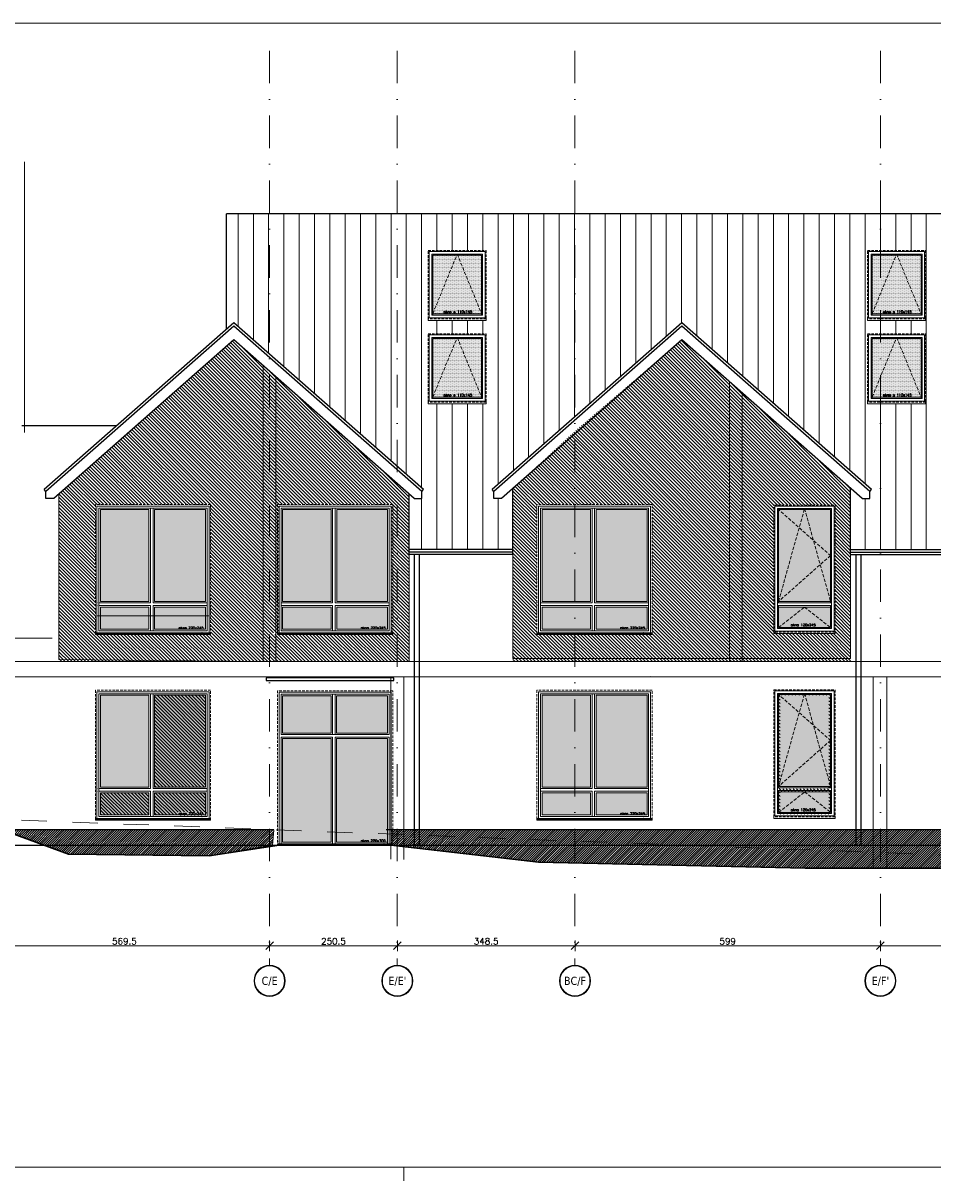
# Model space of a CAD drawing. Header units: millimetres. Extents: x 23192 to 177760, y -399809 to -79279.
# Tile 67 of 256: x 74548 to 76333, y -210124 to -207855. Entities that reach past the tile are written whole.
import ezdxf
from ezdxf.enums import TextEntityAlignment as Align

# ---------------------------------------------------------------- set-up
doc = ezdxf.new("R2010")
doc.units = ezdxf.units.MM
for name, pattern in [('2_3', [1, 0.5, -0.5]), ('CACHE', [9.525, 6.35, -3.175]), ('CARKOVANA', [7.5, 5, -2.5]), ('DASHDOT', [25.4, 12.7, -6.35, 0, -6.35])]:
    doc.linetypes.add(name, pattern=pattern)
doc.layers.get('0').update_dxf_attribs({"lineweight": 0})
for name, color, linetype, lineweight in [('! opisy okien elewacja', 7, 'Continuous', 0), ('!! 0_ Istn-okna', 6, 'Continuous', 13), ('!! 0_ Istn-sciany', 3, 'Continuous', 30), ('!! 0_ WIDOK ELEWACJA', 4, 'Continuous', 0), ('!! 1  WYDZIELENIE PPOŻ', 252, 'Continuous', 0), ('!! 1_Hatch dach', 252, 'Continuous', 5), ('!! 1_projektowana elewacja', 3, 'Continuous', 25), ('!! wymiary osi', 250, 'Continuous', 9), ('0-osie-liniA', 14, 'DASHDOT', 5), ('0-osie-tx', 66, 'Continuous', 9)]:
    doc.layers.add(name, color=color, linetype=linetype, lineweight=lineweight)
doc.layers.add('!! 0_ramki', color=66, linetype='Continuous', lineweight=9, plot=False)
doc.layers.add('ND', color=240, linetype='Continuous', lineweight=0, plot=False)
doc.layers.add('!! 1_ELEWACJA KOLOR', color=7, linetype='Continuous', lineweight=13, true_color=0x6888bb)
doc.layers.add('!! 2_ELEWACJA COKÓŁ', color=9, linetype='Continuous', lineweight=13, true_color=0x808080)
doc.styles.add('TAHOMA', font='tahoma.ttf')
doc.styles.add('TXT', font='simplex.shx')
doc.dimstyles.new('DIM50', dxfattribs={"dimscale": 5, "dimtxt": 2.5, "dimasz": 1.5, "dimexe": 0, "dimexo": 0, "dimgap": 0.5, "dimtad": 1, "dimdec": 4, "dimrnd": 0.5, "dimdsep": 46, "dimtxsty": 'TXT', "dimblk1": 'TICK1', "dimblk2": 'TICK1', "dimsah": 1, "dimcen": 0, "dimse1": 1, "dimse2": 1, "dimclrd": 1, "dimclre": 7, "dimclrt": 9, "dimadec": 0, "dimazin": 0, "dimtfac": 1, "dimtdec": 4, "dimtmove": 2, "dimatfit": 3, "dimldrblk": 'TICK1', "dimfxl": 1, "dimtolj": 1, "dimarcsym": 0})
pattern_1 = [(315, (0, -6910.918), (3.36759605, 3.36759605), [])]

# ---------------------------------------------------------------- blocks, each defined once
blk = doc.blocks.new('N OKNO 220X245')
at = {"layer": '!! 1_Hatch dach', "true_color": 0x575757}
h = blk.add_hatch(dxfattribs=at)
h.set_pattern_fill('DOTS', color=251, angle=360)
h.set_pattern_definition([(180, (74902.1715, -193611.4926), (-0.79375, -1.5875), [0, -1.5875])])
h.paths.add_polyline_path([(74700.2, -203917.2), (74795.2, -203917.2), (74795.2, -203873.7), (74700.2, -203873.7)])
h.paths.add_polyline_path([(74806.2, -203917.2), (74906.2, -203917.2), (74906.2, -203873.7), (74806.2, -203873.7)])
h.paths.add_polyline_path([(74806.2, -203862.7), (74906.2, -203862.7), (74906.2, -203682.7), (74806.2, -203682.7)])
h.paths.add_polyline_path([(74700.2, -203862.7), (74795.2, -203862.7), (74795.2, -203682.7), (74700.2, -203682.7)])
h = blk.add_hatch(dxfattribs=at)
h.set_pattern_fill('ANSI31', color=251, scale=0.05, angle=360)
h.set_pattern_definition([(45, (26142.61758, 33649.01818), (-0.11225320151, 0.11225320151), [])])
h.paths.add_polyline_path([(74690.2, -203924.2), (74916.2, -203924.2), (74916.2, -203927.2), (74690.2, -203927.2)])
at = {"layer": '! opisy okien elewacja'}
for p in [(74693.2, -203865.2), (74693.2, -203871.2), (74693.2, -203924.2), (74899.2, -203924.2)]:
    blk.add_point(p, dxfattribs=at)
at = {"layer": '!! 0_ Istn-okna', "linetype": 'CARKOVANA', "lineweight": 5}
blk.add_lwpolyline([(74690.2, -203927.2), (74916.2, -203927.2), (74916.2, -203672.7), (74690.2, -203672.7)], close=True, dxfattribs=at)
at = {"layer": '!! 0_ Istn-okna'}
for points in [[(74693.2, -203924.2), (74913.2, -203924.2), (74913.2, -203675.7), (74693.2, -203675.7)], [(74697.2, -203920.2), (74909.2, -203920.2), (74909.2, -203679.7), (74697.2, -203679.7)], [(74795.2, -203682.7), (74700.2, -203682.7), (74700.2, -203862.7), (74795.2, -203862.7)], [(74806.2, -203682.7), (74906.2, -203682.7), (74906.2, -203862.7), (74806.2, -203862.7)], [(74795.2, -203873.7), (74700.2, -203873.7), (74700.2, -203917.2), (74795.2, -203917.2)], [(74806.2, -203873.7), (74906.2, -203873.7), (74906.2, -203917.2), (74806.2, -203917.2)], [(74690.2, -203924.2), (74916.2, -203924.2), (74916.2, -203927.2), (74690.2, -203927.2)]]:
    blk.add_lwpolyline(points, close=True, dxfattribs=at)
for points in [[(74798.2, -203679.7), (74798.2, -203865.7)], [(74803.2, -203679.7), (74803.2, -203865.7)], [(74697.2, -203865.7), (74798.2, -203865.7)], [(74803.2, -203865.7), (74909.2, -203865.7)], [(74697.2, -203870.7), (74798.2, -203870.7)], [(74798.2, -203870.7), (74798.2, -203920.2)], [(74803.2, -203870.7), (74909.2, -203870.7)], [(74803.2, -203870.7), (74803.2, -203920.2)]]:
    blk.add_lwpolyline(points, dxfattribs=at)
at = {"insert": (74853.5, -203912.2), "char_height": 5, "attachment_point": 1, "style": 'TXT'}
blk.add_mtext_dynamic_manual_height_columns('okno 220x245', width=87.931, gutter_width=75, heights=[0], dxfattribs=at)
blk = doc.blocks.new('N OKNO 110X245')
at = {"layer": '!! 1_Hatch dach', "true_color": 0x575757}
h = blk.add_hatch(dxfattribs=at)
h.set_pattern_fill('DOTS', color=251)
h.paths.add_polyline_path([(76030.2, -202077.5), (76132.2, -202077.5), (76132.2, -201897.5), (76030.2, -201897.5)])
h.paths.add_polyline_path([(76030.2, -202088.5), (76132.2, -202088.5), (76132.2, -202128.5), (76030.2, -202128.5)])
at = {"layer": '!! 0_ Istn-okna', "linetype": 'CARKOVANA', "lineweight": 5}
blk.add_lwpolyline([(76021.2, -201888.5), (76141.2, -201888.5), (76141.2, -202137.5), (76021.2, -202137.5)], close=True, dxfattribs=at)
at = {"layer": '!! 0_ Istn-okna'}
for points in [[(76023.2, -201890.5), (76139.2, -201890.5), (76139.2, -202135.5), (76023.2, -202135.5)], [(76028.2, -201895.5), (76134.2, -201895.5), (76134.2, -202130.5), (76028.2, -202130.5)], [(76021.2, -202135.5), (76141.2, -202135.5), (76141.2, -202140.5), (76021.2, -202140.5)]]:
    blk.add_lwpolyline(points, close=True, dxfattribs=at)
for points in [[(76030.2, -202080.5), (76030.2, -201897.5), (76132.2, -201897.5), (76132.2, -202080.5)], [(76028.2, -202080.5), (76134.2, -202080.5)], [(76028.2, -202085.5), (76134.2, -202085.5)], [(76030.2, -202077.5), (76132.2, -202077.5)], [(76132.2, -202085.5), (76132.2, -202128.5), (76030.2, -202128.5), (76030.2, -202085.5)], [(76030.2, -202088.5), (76132.2, -202088.5)]]:
    blk.add_lwpolyline(points, dxfattribs=at)
at = {"layer": '!! 1_Hatch dach', "color": 251, "linetype": 'CACHE', "true_color": 0x575757}
for points in [[(76028.2, -201895.5), (76132.2, -201987.5), (76030.2, -202077.5)], [(76030.2, -202077.5), (76081.2, -201895.5), (76132.2, -202077.5)], [(76030.2, -202128.5), (76081.2, -202088.5), (76132.2, -202128.5)]]:
    blk.add_lwpolyline(points, dxfattribs=at)
for points in [[(76030.2, -202077.5), (76132.2, -202077.5), (76132.2, -201897.5), (76030.2, -201897.5)], [(76030.2, -202088.5), (76132.2, -202088.5), (76132.2, -202128.5), (76030.2, -202128.5)]]:
    blk.add_lwpolyline(points, close=True)
at = {"insert": (76054.4, -202121.1), "char_height": 5, "attachment_point": 1, "style": 'TXT'}
blk.add_mtext_dynamic_manual_height_columns('okno 120x245', width=52.63, gutter_width=75, heights=[0], dxfattribs=at)
blk = doc.blocks.new('OKNODRZWI 220X295')
at = {"layer": '!! 1_Hatch dach', "true_color": 0x575757}
h = blk.add_hatch(dxfattribs=at)
h.set_pattern_fill('DOTS', color=251, angle=360)
h.set_pattern_definition([(0, (0, 1691.0442), (0.79375, 1.5875), [0, -1.5875])])
h.paths.add_polyline_path([(75142.4, -202346.5), (75047.4, -202346.5), (75047.4, -202549.5), (75142.4, -202549.5)])
h.paths.add_polyline_path([(75253.4, -202346.5), (75153.4, -202346.5), (75153.4, -202549.5), (75253.4, -202549.5)])
h.paths.add_polyline_path([(75253.4, -202261), (75153.4, -202261), (75153.4, -202335.5), (75253.4, -202335.5)])
h.paths.add_polyline_path([(75142.4, -202261), (75047.4, -202261), (75047.4, -202335.5), (75142.4, -202335.5)])
h.paths.add_polyline_path([(75199.5, -202335.7), (75199.6, -202335.6), (75199.5, -202335.3)])
h = blk.add_hatch(dxfattribs=at)
h.set_pattern_fill('ANSI31', color=251, scale=0.05, angle=360)
h.set_pattern_definition([(45, (26489.86939, 35020.72664), (-0.11225320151, 0.11225320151), [])])
h.paths.add_polyline_path([(75037.4, -202552.5), (75263.4, -202552.5), (75263.4, -202555.5), (75037.4, -202555.5)])
at = {"layer": '! opisy okien elewacja'}
for p in [(75040.4, -202499.5), (75040.4, -202548), (75040.4, -202552.5), (75246.4, -202552.5)]:
    blk.add_point(p, dxfattribs=at)
at = {"layer": '!! 0_ Istn-okna', "linetype": 'CARKOVANA', "lineweight": 5}
blk.add_lwpolyline([(75037.4, -202555.5), (75263.4, -202555.5), (75263.4, -202252.5), (75037.4, -202252.5)], close=True, dxfattribs=at)
at = {"layer": '!! 0_ Istn-okna'}
for points in [[(75040.4, -202552.5), (75260.4, -202552.5), (75260.4, -202255.5), (75040.4, -202255.5)], [(75044.4, -202338.5), (75256.4, -202338.5), (75256.4, -202259.5), (75044.4, -202259.5)], [(75142.4, -202262.5), (75047.4, -202262.5), (75047.4, -202335.5), (75142.4, -202335.5)], [(75153.4, -202262.5), (75253.4, -202262.5), (75253.4, -202335.5), (75153.4, -202335.5)], [(75142.4, -202346.5), (75047.4, -202346.5), (75047.4, -202549.5), (75142.4, -202549.5)], [(75153.4, -202346.5), (75253.4, -202346.5), (75253.4, -202549.5), (75153.4, -202549.5)], [(75037.4, -202552.5), (75263.4, -202552.5), (75263.4, -202555.5), (75037.4, -202555.5)]]:
    blk.add_lwpolyline(points, close=True, dxfattribs=at)
for points in [[(75145.4, -202259.5), (75145.4, -202338.5)], [(75150.4, -202259.5), (75150.4, -202338.5)], [(75044.4, -202338.5), (75145.4, -202338.5)], [(75044.4, -202343.5), (75145.4, -202343.5)], [(75044.4, -202343.5), (75044.4, -202552.5)], [(75145.4, -202343.5), (75145.4, -202552.5)], [(75150.4, -202338.5), (75256.4, -202338.5)], [(75150.4, -202343.5), (75256.4, -202343.5)], [(75150.4, -202343.5), (75150.4, -202552.5)], [(75256.4, -202343.5), (75256.4, -202552.5)]]:
    blk.add_lwpolyline(points, dxfattribs=at)
blk.add_lwpolyline([(75260.4, -202255.5), (75040.4, -202255.5), (75040.4, -202552.5), (75260.4, -202552.5)], close=True)
at = {"insert": (75200.8, -202544.5), "char_height": 5, "attachment_point": 1, "style": 'TXT'}
blk.add_mtext_dynamic_manual_height_columns('okno 220x300', width=87.931, gutter_width=75, heights=[0], dxfattribs=at)
blk = doc.blocks.new('*U80')
h = blk.add_hatch(color=256)
edge = h.paths.add_edge_path()
edge.add_arc((0, 0), 30.6, 0, 360)
edge = h.paths.add_edge_path(flags=17)
edge.add_arc((0, 0), 29.4, 0, 360)
for radius in [30.6, 29.4]:
    blk.add_circle((0, 0), radius)
at = {"style": 'TAHOMA', "flags": 8}
blk.add_attdef('ANSICHTSNUMMER', text='', height=16, dxfattribs=at).set_placement((0, 0), align=Align.MIDDLE_CENTER)
blk = doc.blocks.new('TICK1')
at = {"color": 2}
blk.add_line((-1, -1), (1, 1), dxfattribs=at)
at = {"color": 0}
for p, q in [((0, 0), (-1, 0)), ((0, -1.4), (0, 1.4))]:
    blk.add_line(p, q, dxfattribs=at)
blk = doc.blocks.new('*D3689')
at = {"layer": '!! wymiary osi', "color": 1, "lineweight": -2, "transparency": 16777216}
blk.add_line((60850.1, -216280.7), (61404.6, -216280.7), dxfattribs=at)
at = {"layer": 'DEFPOINTS', "color": 0, "transparency": 16777216}
for p in [(60842.6, -216280.7), (61412.1, -216280.7), (61412.1, -216280.7)]:
    blk.add_point(p, dxfattribs=at)
at = {"layer": '!! wymiary osi', "color": 1, "lineweight": -2, "transparency": 16777216, "xscale": 7.5, "yscale": 7.5, "zscale": 7.5, "rotation": 180}
blk.add_blockref('TICK1', (60842.6, -216280.7), dxfattribs=at)
at = {"layer": '!! wymiary osi', "color": 1, "lineweight": -2, "transparency": 16777216, "xscale": 7.5, "yscale": 7.5, "zscale": 7.5}
blk.add_blockref('TICK1', (61412.1, -216280.7), dxfattribs=at)
at = {"layer": '!! wymiary osi', "color": 9, "transparency": 16777216, "insert": (61127.3, -216271.9), "char_height": 12.5, "attachment_point": 5, "style": 'TXT'}
blk.add_mtext('\\A1;569.5', dxfattribs=at)
blk = doc.blocks.new('*D3690')
at = {"layer": '!! wymiary osi', "color": 1, "lineweight": -2, "transparency": 16777216}
blk.add_line((61419.6, -216280.7), (61655.1, -216280.7), dxfattribs=at)
at = {"layer": 'DEFPOINTS', "color": 0, "transparency": 16777216}
for p in [(61412.1, -216280.7), (61662.6, -216280.7), (61662.6, -216280.7)]:
    blk.add_point(p, dxfattribs=at)
at = {"layer": '!! wymiary osi', "color": 1, "lineweight": -2, "transparency": 16777216, "xscale": 7.5, "yscale": 7.5, "zscale": 7.5, "rotation": 180}
blk.add_blockref('TICK1', (61412.1, -216280.7), dxfattribs=at)
at = {"layer": '!! wymiary osi', "color": 1, "lineweight": -2, "transparency": 16777216, "xscale": 7.5, "yscale": 7.5, "zscale": 7.5}
blk.add_blockref('TICK1', (61662.6, -216280.7), dxfattribs=at)
at = {"layer": '!! wymiary osi', "color": 9, "transparency": 16777216, "insert": (61537.3, -216271.9), "char_height": 12.5, "attachment_point": 5, "style": 'TXT'}
blk.add_mtext('\\A1;250.5', dxfattribs=at)
blk = doc.blocks.new('*D3691')
at = {"layer": '!! wymiary osi', "color": 1, "lineweight": -2, "transparency": 16777216}
blk.add_line((61670.1, -216280.7), (62003.6, -216280.7), dxfattribs=at)
at = {"layer": 'DEFPOINTS', "color": 0, "transparency": 16777216}
for p in [(61662.6, -216280.7), (62011.1, -216280.7), (62011.1, -216280.7)]:
    blk.add_point(p, dxfattribs=at)
at = {"layer": '!! wymiary osi', "color": 1, "lineweight": -2, "transparency": 16777216, "xscale": 7.5, "yscale": 7.5, "zscale": 7.5, "rotation": 180}
blk.add_blockref('TICK1', (61662.6, -216280.7), dxfattribs=at)
at = {"layer": '!! wymiary osi', "color": 1, "lineweight": -2, "transparency": 16777216, "xscale": 7.5, "yscale": 7.5, "zscale": 7.5}
blk.add_blockref('TICK1', (62011.1, -216280.7), dxfattribs=at)
at = {"layer": '!! wymiary osi', "color": 9, "transparency": 16777216, "insert": (61836.8, -216271.9), "char_height": 12.5, "attachment_point": 5, "style": 'TXT'}
blk.add_mtext('\\A1;348.5', dxfattribs=at)
blk = doc.blocks.new('*D3692')
at = {"layer": '!! wymiary osi', "color": 1, "lineweight": -2, "transparency": 16777216}
blk.add_line((62018.6, -216280.7), (62602.6, -216280.7), dxfattribs=at)
at = {"layer": 'DEFPOINTS', "color": 0, "transparency": 16777216}
for p in [(62011.1, -216280.7), (62610.1, -216280.7), (62610.1, -216280.7)]:
    blk.add_point(p, dxfattribs=at)
at = {"layer": '!! wymiary osi', "color": 1, "lineweight": -2, "transparency": 16777216, "xscale": 7.5, "yscale": 7.5, "zscale": 7.5, "rotation": 180}
blk.add_blockref('TICK1', (62011.1, -216280.7), dxfattribs=at)
at = {"layer": '!! wymiary osi', "color": 1, "lineweight": -2, "transparency": 16777216, "xscale": 7.5, "yscale": 7.5, "zscale": 7.5}
blk.add_blockref('TICK1', (62610.1, -216280.7), dxfattribs=at)
at = {"layer": '!! wymiary osi', "color": 9, "transparency": 16777216, "insert": (62310.6, -216271.9), "char_height": 12.5, "attachment_point": 5, "style": 'TXT'}
blk.add_mtext('\\A1;599', dxfattribs=at)
blk = doc.blocks.new('*D3693')
at = {"layer": '!! wymiary osi', "color": 1, "lineweight": -2, "transparency": 16777216}
blk.add_line((62617.6, -216280.7), (63385.1, -216280.7), dxfattribs=at)
at = {"layer": 'DEFPOINTS', "color": 0, "transparency": 16777216}
for p in [(62610.1, -216280.7), (63392.6, -216280.7), (63392.6, -216280.7)]:
    blk.add_point(p, dxfattribs=at)
at = {"layer": '!! wymiary osi', "color": 1, "lineweight": -2, "transparency": 16777216, "xscale": 7.5, "yscale": 7.5, "zscale": 7.5, "rotation": 180}
blk.add_blockref('TICK1', (62610.1, -216280.7), dxfattribs=at)
at = {"layer": '!! wymiary osi', "color": 1, "lineweight": -2, "transparency": 16777216, "xscale": 7.5, "yscale": 7.5, "zscale": 7.5}
blk.add_blockref('TICK1', (63392.6, -216280.7), dxfattribs=at)
at = {"layer": '!! wymiary osi', "color": 9, "transparency": 16777216, "insert": (63001.3, -216271.9), "char_height": 12.5, "attachment_point": 5, "style": 'TXT'}
blk.add_mtext('\\A1;782.5', dxfattribs=at)
blk = doc.blocks.new('BLOK OSIE D-E PD')
at = {"layer": '0-osie-liniA', "ltscale": 5}
for points in [[(61412.06735, -214526.31528), (61412.06735, -216318.84626)], [(61662.56735, -214526.31528), (61662.56735, -216318.84626)], [(62011.06735, -214526.31528), (62011.06735, -216318.84626)], [(62610.06735, -214526.31528), (62610.06735, -216318.84626)]]:
    blk.add_lwpolyline(points, dxfattribs=at)
at = {"layer": '0-osie-tx'}
ref = blk.add_blockref('*U80', (61412.06735, -216349.44626), dxfattribs=dict(at, rotation=180))
ref.add_attrib('ANSICHTSNUMMER', 'C/E', dxfattribs={"layer": '0', "height": 16, "style": 'TAHOMA', "flags": 8}).set_placement((61412.06735, -216349.44626), align=Align.MIDDLE_CENTER)
ref = blk.add_blockref('*U80', (61662.56735, -216349.44626), dxfattribs=dict(at, rotation=180))
ref.add_attrib('ANSICHTSNUMMER', "E/E'", dxfattribs={"layer": '0', "height": 16, "style": 'TAHOMA', "flags": 8}).set_placement((61662.56735, -216349.44626), align=Align.MIDDLE_CENTER)
ref = blk.add_blockref('*U80', (62011.06735, -216349.44626), dxfattribs=dict(at, rotation=180))
ref.add_attrib('ANSICHTSNUMMER', 'BC/F', dxfattribs={"layer": '0', "height": 16, "style": 'TAHOMA', "flags": 8}).set_placement((62011.06735, -216349.44626), align=Align.MIDDLE_CENTER)
ref = blk.add_blockref('*U80', (62610.06735, -216349.44626), dxfattribs=dict(at, rotation=180))
ref.add_attrib('ANSICHTSNUMMER', "E/F'", dxfattribs={"layer": '0', "height": 16, "style": 'TAHOMA', "flags": 8}).set_placement((62610.06735, -216349.44626), align=Align.MIDDLE_CENTER)
at = {"layer": '!! wymiary osi'}
for base, p1, p2, picture, middle in [((61412.06735, -216280.68013), (60842.56735, -216280.68013), (61412.06735, -216280.68013), '*D3689', (61127.31735, -216271.93013)), ((61662.56735, -216280.68013), (61412.06735, -216280.68013), (61662.56735, -216280.68013), '*D3690', (61537.31735, -216271.93013)), ((62011.06735, -216280.68013), (61662.56735, -216280.68013), (62011.06735, -216280.68013), '*D3691', (61836.81735, -216271.93013)), ((62610.06735, -216280.68013), (62011.06735, -216280.68013), (62610.06735, -216280.68013), '*D3692', (62310.56735, -216271.93013)), ((63392.56735, -216280.68013), (62610.06735, -216280.68013), (63392.56735, -216280.68013), '*D3693', (63001.31735, -216271.93013))]:
    dim = blk.add_linear_dim(base=base, p1=p1, p2=p2, dimstyle='DIM50', dxfattribs=at)
    dim.commit()
    dim.dimension.update_dxf_attribs({"geometry": picture, "text_midpoint": middle})

msp = doc.modelspace()

# ---------------------------------------------------------------- hatches: boundary and pattern name
at = {"layer": '!! 1_ELEWACJA KOLOR', "true_color": 0x4f5358}
h = msp.add_hatch(dxfattribs=at)
h.set_pattern_fill('ANSI31', color=251, scale=1.5, angle=-90)
h.set_pattern_definition(pattern_1)
h.paths.add_polyline_path([(74906.17147, -209172.45733), (74906.17147, -209352.45733), (74806.17147, -209352.45733), (74806.17147, -209172.45733)])
h.paths.add_polyline_path([(74909.17147, -209045.95733), (74697.17147, -209045.95733), (74697.17147, -208805.45733), (74909.17147, -208805.45733)], flags=0)
h.paths.add_polyline_path([(74906.17147, -209042.95733), (74806.17147, -209042.95733), (74806.17147, -209016.45733), (74795.17147, -209016.45733), (74795.17147, -209042.95733), (74700.17147, -209042.95733), (74700.17147, -208999.45733), (74795.17147, -208999.45733), (74795.17147, -209016.45733), (74806.17147, -209016.45733), (74806.17147, -208999.45733), (74906.17147, -208999.45733)], flags=0)
h.paths.add_polyline_path([(74906.17147, -208988.45733), (74806.17147, -208988.45733), (74806.17147, -208808.45733), (74906.17147, -208808.45733)], flags=0)
h.paths.add_polyline_path([(74795.17147, -208988.45733), (74700.17147, -208988.45733), (74700.17147, -208808.45733), (74795.17147, -208808.45733)], flags=0)
h.paths.add_polyline_path([(74806.17147, -209380.45733), (74806.17147, -209363.45733), (74906.17147, -209363.45733), (74906.17147, -209406.95733), (74806.17147, -209406.95733), (74806.17147, -209380.45733), (74795.17147, -209380.45733), (74795.17147, -209406.95733), (74700.17147, -209406.95733), (74700.17147, -209363.45733), (74795.17147, -209363.45733), (74795.17147, -209380.45733)])
h.paths.add_polyline_path([(75044.42327, -209045.95733), (75044.42327, -208805.45733), (75256.42327, -208805.45733), (75256.42327, -209045.95733)], flags=0)
h.paths.add_polyline_path([(75047.42327, -209042.95733), (75047.42327, -208999.45733), (75142.42327, -208999.45733), (75142.42327, -209016.45733), (75153.42327, -209016.45733), (75153.42327, -208999.45733), (75253.42327, -208999.45733), (75253.42327, -209042.95733), (75153.42327, -209042.95733), (75153.42327, -209016.45733), (75142.42327, -209016.45733), (75142.42327, -209042.95733)], flags=0)
h.paths.add_polyline_path([(75047.42327, -208988.45733), (75047.42327, -208808.45733), (75142.42327, -208808.45733), (75142.42327, -208988.45733)], flags=0)
h.paths.add_polyline_path([(75153.42327, -208988.45733), (75153.42327, -208808.45733), (75253.42327, -208808.45733), (75253.42327, -208988.45733)], flags=0)
h.paths.add_polyline_path([(74852.29155, -209044.20733), (74908.12488, -209044.20733), (74908.12488, -209036.70733), (74852.29155, -209036.70733)], flags=0)
h.paths.add_polyline_path([(74852.29155, -209408.20733), (74908.12488, -209408.20733), (74908.12488, -209400.70733), (74852.29155, -209400.70733)])
h.paths.add_polyline_path([(75199.54336, -209044.20733), (75255.37669, -209044.20733), (75255.37669, -209036.70733), (75199.54336, -209036.70733)], flags=0)
h.paths.add_polyline_path([(75037.42327, -209049.95733), (75263.42327, -209049.95733), (75263.42327, -209052.95733), (75037.42327, -209052.95733)], flags=16)
h.paths.add_polyline_path([(75260.42327, -209049.95733), (75040.42327, -209049.95733), (75040.42327, -208801.45733), (75260.42327, -208801.45733)], flags=16)
h.paths.add_polyline_path([(75050.42327, -209052.95733), (75050.42327, -208798.45733), (75270.42327, -208798.45733), (75270.42327, -209052.95733)], flags=16)
h.paths.add_polyline_path([(75260.42327, -209049.95733), (75040.42327, -209049.95733), (75040.42327, -208801.45733), (75260.42327, -208801.45733)], flags=16)
h.paths.add_polyline_path([(74690.17147, -209049.95733), (74916.17147, -209049.95733), (74916.17147, -209052.95733), (74690.17147, -209052.95733)], flags=0)
h.paths.add_polyline_path([(74913.17147, -209049.95733), (74693.17147, -209049.95733), (74693.17147, -208801.45733), (74913.17147, -208801.45733)], flags=0)
h.paths.add_polyline_path([(74916.17147, -209052.95733), (74690.17147, -209052.95733), (74690.17147, -208798.45733), (74916.17147, -208798.45733)], flags=16)
h.paths.add_polyline_path([(74913.17147, -209049.95733), (74693.17147, -209049.95733), (74693.17147, -208801.45733), (74913.17147, -208801.45733)], flags=0)
h.paths.add_polyline_path([(74618.17147, -209106.45733), (75031.17771, -209106.45733), (74961.79737, -208475.27016), (74618.17147, -208777.66095)])
h.paths.add_polyline_path([(75031.17771, -209106.45733), (75305.42327, -209106.45733), (75305.42327, -208777.66095), (74961.79737, -208475.27016)])
h = msp.add_hatch(dxfattribs=at)
h.set_pattern_fill('ANSI31', color=251, scale=1.5, angle=-90)
h.set_pattern_definition(pattern_1)
h.paths.add_polyline_path([(76031.29918, -209170.45733), (76131.04918, -209170.45733), (76131.04918, -209405.45733), (76031.29918, -209405.45733)])
h.paths.add_polyline_path([(76033.42418, -209172.45733), (76080.64808, -209172.45733), (76081.17418, -209170.45733), (76081.70028, -209172.45733), (76129.04918, -209172.45733), (76129.04918, -209352.45733), (76129.04918, -209355.45733), (76033.29918, -209355.45733), (76033.29918, -209172.33968)], flags=16)
h.paths.add_polyline_path([(76024.29918, -209051.45733), (76021.17418, -209046.45733), (76021.17418, -208799.45733), (76141.17418, -208799.45733), (76141.17418, -209048.45733), (76138.04918, -209051.45733)], flags=16)
h.paths.add_polyline_path([(76026.29918, -209046.45733), (76026.29918, -208801.45733), (76136.04918, -208801.45733), (76136.04918, -209046.45733)], flags=0)
h.paths.add_polyline_path([(76031.29918, -208806.45733), (76131.04918, -208806.45733), (76131.04918, -209041.45733), (76031.29918, -209041.45733)], flags=0)
h.paths.add_polyline_path([(76033.29918, -208991.45733), (76033.29918, -208808.33968), (76033.42418, -208808.45733), (76080.64808, -208808.45733), (76081.17418, -208806.45733), (76081.70028, -208808.45733), (76129.04918, -208808.45733), (76129.04918, -208988.45733), (76129.04918, -208991.45733)], flags=0)
h.paths.add_polyline_path([(76033.29918, -209039.45733), (76033.29918, -208999.45733), (76033.29918, -208996.45733), (76129.04918, -208996.45733), (76129.04918, -209039.45733)], flags=0)
h.paths.add_polyline_path([(76129.04918, -209360.45733), (76129.04918, -209403.45733), (76033.29918, -209403.45733), (76033.29918, -209363.45733), (76033.29918, -209360.45733)], flags=16)
h.paths.add_polyline_path([(76053.12693, -209038.2977), (76107.0555, -209038.2977), (76107.0555, -209030.7977), (76053.12693, -209030.7977)], flags=0)
h.paths.add_polyline_path([(76053.12693, -209402.2977), (76107.0555, -209402.2977), (76107.0555, -209394.7977), (76053.12693, -209394.7977)], flags=0)
h.paths.add_polyline_path([(75630.92327, -209106.45733), (76171.54918, -209106.45733), (76171.54918, -208766.66095), (75840.42327, -208475.27016), (75630.92327, -208654.45733), (75630.92327, -208798.45733), (75782.29737, -208798.45733), (75782.29737, -209052.95733), (75630.92327, -209052.95733)])
h.paths.add_polyline_path([(75509.29737, -209106.45733), (75630.92327, -209106.45733), (75630.92327, -209052.95733), (75556.29737, -209052.95733), (75556.29737, -209049.95733), (75556.29737, -208798.45733), (75630.92327, -208798.45733), (75630.92327, -208654.45733), (75509.29737, -208766.66095)])
at = {"layer": '!! 1_Hatch dach'}
h = msp.add_hatch(dxfattribs=at)
h.set_pattern_fill('_USER', color=8, scale=30, angle=90, pattern_type=0)
h.set_pattern_definition([(90, (0, 0), (-30, 2e-15), [])])
h.paths.add_polyline_path([(75630.92327, -208626.32851), (75630.92327, -208228.75994), (75282.42327, -208228.75994), (75282.42327, -208724.1193), (75333.72641, -208769.26606), (75330.42327, -208773.01963), (75330.42327, -208786.34029), (75315.28616, -208786.34029), (75305.42327, -208777.66095), (75305.42327, -208886.62491), (75509.29737, -208886.62491), (75509.29737, -208766.66095), (75486.93448, -208786.34029), (75471.79737, -208786.34029), (75471.79737, -208773.01963), (75468.49423, -208769.26606)])
h.paths.add_polyline_path([(75342.95555, -208600.81178), (75342.95555, -208595.81178), (75342.95555, -208463.81178), (75456.70555, -208463.81178), (75456.70555, -208597.81178), (75456.70555, -208600.81178)], flags=16)
h.paths.add_polyline_path([(75344.95555, -208595.81178), (75344.95555, -208465.81178), (75454.70555, -208465.81178), (75454.70555, -208595.81178)], flags=0)
h.paths.add_polyline_path([(75349.95555, -208590.81178), (75349.95555, -208470.81178), (75449.70555, -208470.81178), (75449.70555, -208590.81178)], flags=0)
h.paths.add_polyline_path([(75351.95555, -208587.81178), (75351.95555, -208472.81178), (75399.01217, -208472.81178), (75399.83055, -208470.81178), (75400.64893, -208472.81178), (75447.70555, -208472.81178), (75447.70555, -208587.81178)], flags=0)
h.paths.add_polyline_path([(75351.95555, -208587.81178), (75351.95555, -208472.81178), (75447.70555, -208472.81178), (75447.70555, -208587.81178)], flags=0)
h.paths.add_polyline_path([(75342.95555, -208437.52314), (75342.95555, -208432.52314), (75342.95555, -208300.52314), (75456.70555, -208300.52314), (75456.70555, -208434.52314), (75456.70555, -208437.52314)], flags=16)
h.paths.add_polyline_path([(75344.95555, -208432.52314), (75344.95555, -208302.52314), (75454.70555, -208302.52314), (75454.70555, -208432.52314)], flags=0)
h.paths.add_polyline_path([(75349.95555, -208427.52314), (75349.95555, -208307.52314), (75449.70555, -208307.52314), (75449.70555, -208427.52314)], flags=0)
h.paths.add_polyline_path([(75447.70555, -208424.52314), (75351.95555, -208424.52314), (75351.95555, -208309.52314), (75399.01217, -208309.52314), (75399.83055, -208307.52314), (75400.64893, -208309.52314), (75447.70555, -208309.52314)], flags=0)
h.paths.add_polyline_path([(75447.70555, -208424.52314), (75351.95555, -208424.52314), (75351.95555, -208309.52314), (75447.70555, -208309.52314)], flags=0)
h.paths.add_polyline_path([(75282.42327, -208228.75994), (75031.92327, -208228.75994), (75031.92327, -208503.6793), (75282.42327, -208724.1193)])
h.paths.add_polyline_path([(75031.92327, -208228.75994), (74947.42327, -208228.75994), (74947.42327, -208454.61771), (74961.79737, -208441.96851), (75031.92327, -208503.6793)])
h.paths.add_polyline_path([(76204.90824, -208300.52314), (76229.92327, -208300.52314), (76229.92327, -208228.75994), (75630.92327, -208228.75994), (75630.92327, -208626.32851), (75840.42327, -208441.96851), (76212.35232, -208769.26606), (76209.04918, -208773.01963), (76209.04918, -208786.34029), (76193.91206, -208786.34029), (76171.54918, -208766.66095), (76171.54918, -208886.62491), (76229.92327, -208886.62491), (76229.92327, -208600.81178), (76204.90824, -208600.81178), (76204.90824, -208595.81178), (76204.90824, -208463.81178), (76229.92327, -208463.81178), (76229.92327, -208437.52314), (76204.90824, -208437.52314), (76204.90824, -208432.52314)])
h.paths.add_polyline_path([(77012.42327, -208228.75994), (76229.92327, -208228.75994), (76229.92327, -208300.52314), (76318.65824, -208300.52314), (76318.65824, -208434.52314), (76318.65824, -208437.52314), (76229.92327, -208437.52314), (76229.92327, -208463.81178), (76318.65824, -208463.81178), (76318.65824, -208597.81178), (76318.65824, -208600.81178), (76229.92327, -208600.81178), (76229.92327, -208886.62491), (76375.42327, -208886.62491), (76375.42327, -208681.07936), (76365.56039, -208689.7587), (76350.42327, -208689.7587), (76350.42327, -208676.43804), (76347.12013, -208672.68447), (76609.29737, -208441.96851), (76871.4746, -208672.68447), (76868.17147, -208676.43804), (76868.17147, -208689.7587), (76853.03435, -208689.7587), (76843.17147, -208681.07936), (76843.17147, -208886.62491), (77012.42327, -208886.62491)])
h.paths.add_polyline_path([(77096.92327, -208228.75994), (77012.42327, -208228.75994), (77012.42327, -208886.62491), (77096.92327, -208886.62491)])
h.paths.add_polyline_path([(75371.7833, -208589.31882), (75433.80711, -208589.31882), (75433.80711, -208580.15216), (75371.7833, -208580.15216)], flags=8)
h.paths.add_polyline_path([(75371.7833, -208426.03018), (75433.80711, -208426.03018), (75433.80711, -208416.86351), (75371.7833, -208416.86351)], flags=8)
at = {"layer": '!! 1_Hatch dach', "true_color": 0x575757}
h = msp.add_hatch(dxfattribs=at)
h.set_pattern_fill('DOTS', color=251)
h.set_pattern_definition([(0, (578.1575, -4047.1684), (0.79375, 1.5875), [0, -1.5875])])
h.paths.add_polyline_path([(75351.95555, -208424.52314), (75447.70555, -208424.52314), (75447.70555, -208309.52314), (75351.95555, -208309.52314)])
h = msp.add_hatch(dxfattribs=at)
h.set_pattern_fill('DOTS', color=251)
h.set_pattern_definition([(0, (1440.1102, -4047.1684), (0.79375, 1.5875), [0, -1.5875])])
h.paths.add_polyline_path([(76213.90824, -208424.52314), (76309.65824, -208424.52314), (76309.65824, -208309.52314), (76213.90824, -208309.52314)])
h = msp.add_hatch(dxfattribs=at)
h.set_pattern_fill('DOTS', color=251)
h.set_pattern_definition([(0, (578.1575, -4210.457), (0.79375, 1.5875), [0, -1.5875])])
h.paths.add_polyline_path([(75351.95555, -208587.81178), (75447.70555, -208587.81178), (75447.70555, -208472.81178), (75351.95555, -208472.81178)])
h = msp.add_hatch(dxfattribs=at)
h.set_pattern_fill('DOTS', color=251)
h.set_pattern_definition([(0, (1440.1102, -4210.457), (0.79375, 1.5875), [0, -1.5875])])
h.paths.add_polyline_path([(76213.90824, -208587.81178), (76309.65824, -208587.81178), (76309.65824, -208472.81178), (76213.90824, -208472.81178)])
at = {"layer": '!! 2_ELEWACJA COKÓŁ', "true_color": 0x2b2b2c}
h = msp.add_hatch(dxfattribs=at)
h.set_pattern_fill('ANSI31', color=250)
h.set_pattern_definition([(225, (57913.864, -203778.1074), (2.24506403, -2.24506403), [])])
h.paths.add_polyline_path([(75040.42327, -209436.45733), (74507.16401, -209436.45733), (74637.23102, -209484.15954), (74913.17147, -209486.83308), (75037.42327, -209466.45733)])
h = msp.add_hatch(dxfattribs=at)
h.set_pattern_fill('ANSI31', color=250)
h.set_pattern_definition([(45, (0, -6910.9182), (-2.24506403, 2.24506403), [])])
h.paths.add_polyline_path([(77041.92327, -209511.45733), (77041.92327, -209466.45733), (77046.92327, -209466.45733), (77046.92327, -209436.45733), (75269.9293, -209436.45733), (75269.9293, -209466.45733), (75559.29737, -209499.58062), (76082.20105, -209511.45733)])

# ---------------------------------------------------------------- linework, layer by layer
at = {"layer": '!! 0_ Istn-okna', "linetype": 'CARKOVANA', "lineweight": 5}
for points in [[(75342.95555, -208300.52314), (75456.70555, -208300.52314), (75456.70555, -208434.52314), (75342.95555, -208434.52314)], [(76204.90824, -208300.52314), (76318.65824, -208300.52314), (76318.65824, -208434.52314), (76204.90824, -208434.52314)], [(75342.95555, -208463.81178), (75456.70555, -208463.81178), (75456.70555, -208597.81178), (75342.95555, -208597.81178)], [(76204.90824, -208463.81178), (76318.65824, -208463.81178), (76318.65824, -208597.81178), (76204.90824, -208597.81178)]]:
    msp.add_lwpolyline(points, close=True, dxfattribs=at)
at = {"layer": '!! 0_ Istn-okna'}
for points in [[(75344.95555, -208302.52314), (75454.70555, -208302.52314), (75454.70555, -208432.52314), (75344.95555, -208432.52314)], [(75349.95555, -208307.52314), (75449.70555, -208307.52314), (75449.70555, -208427.52314), (75349.95555, -208427.52314)], [(76206.90824, -208302.52314), (76316.65824, -208302.52314), (76316.65824, -208432.52314), (76206.90824, -208432.52314)], [(76211.90824, -208307.52314), (76311.65824, -208307.52314), (76311.65824, -208427.52314), (76211.90824, -208427.52314)], [(75342.95555, -208432.52314), (75456.70555, -208432.52314), (75456.70555, -208437.52314), (75342.95555, -208437.52314)], [(76204.90824, -208432.52314), (76318.65824, -208432.52314), (76318.65824, -208437.52314), (76204.90824, -208437.52314)], [(75344.95555, -208465.81178), (75454.70555, -208465.81178), (75454.70555, -208595.81178), (75344.95555, -208595.81178)], [(75349.95555, -208470.81178), (75449.70555, -208470.81178), (75449.70555, -208590.81178), (75349.95555, -208590.81178)], [(76206.90824, -208465.81178), (76316.65824, -208465.81178), (76316.65824, -208595.81178), (76206.90824, -208595.81178)], [(76211.90824, -208470.81178), (76311.65824, -208470.81178), (76311.65824, -208590.81178), (76211.90824, -208590.81178)], [(75342.95555, -208595.81178), (75456.70555, -208595.81178), (75456.70555, -208600.81178), (75342.95555, -208600.81178)], [(76204.90824, -208595.81178), (76318.65824, -208595.81178), (76318.65824, -208600.81178), (76204.90824, -208600.81178)]]:
    msp.add_lwpolyline(points, close=True, dxfattribs=at)
for points in [[(75351.95555, -208427.52314), (75351.95555, -208309.52314), (75447.70555, -208309.52314), (75447.70555, -208427.52314)], [(76213.90824, -208427.52314), (76213.90824, -208309.52314), (76309.65824, -208309.52314), (76309.65824, -208427.52314)], [(75349.95555, -208427.52314), (75449.70555, -208427.52314)], [(75351.95555, -208424.52314), (75447.70555, -208424.52314)], [(76211.90824, -208427.52314), (76311.65824, -208427.52314)], [(76213.90824, -208424.52314), (76309.65824, -208424.52314)], [(75349.95555, -208432.52314), (75449.70555, -208432.52314)], [(76211.90824, -208432.52314), (76311.65824, -208432.52314)], [(75351.95555, -208590.81178), (75351.95555, -208472.81178), (75447.70555, -208472.81178), (75447.70555, -208590.81178)], [(76213.90824, -208590.81178), (76213.90824, -208472.81178), (76309.65824, -208472.81178), (76309.65824, -208590.81178)], [(75351.95555, -208587.81178), (75447.70555, -208587.81178)], [(76213.90824, -208587.81178), (76309.65824, -208587.81178)], [(75349.95555, -208590.81178), (75449.70555, -208590.81178)], [(75349.95555, -208595.81178), (75449.70555, -208595.81178)], [(76211.90824, -208590.81178), (76311.65824, -208590.81178)], [(76211.90824, -208595.81178), (76311.65824, -208595.81178)]]:
    msp.add_lwpolyline(points, dxfattribs=at)
at = {"layer": '!! 0_ Istn-sciany'}
for points in [[(74637.23102, -209484.15954), (74444.36809, -209413.42686)], [(75050.42327, -209466.45733), (74913.17147, -209486.83308)], [(75269.92327, -209466.45733), (75559.29737, -209499.58062)], [(74637.23102, -209484.15954), (74913.17147, -209486.83308)], [(75559.29737, -209499.58062), (76082.20105, -209511.45733)], [(76568.7198, -209511.45733), (76082.20105, -209511.45733)]]:
    msp.add_lwpolyline(points, dxfattribs=at)
at = {"layer": '!! 0_ Istn-sciany', "linetype": '2_3', "lineweight": 20, "ltscale": 100}
msp.add_lwpolyline([(74445.17545, -209413.45733), (77041.92327, -209511.45733)], dxfattribs=at)
at = {"layer": '!! 0_ WIDOK ELEWACJA'}
for points in [[(74550.92689, -208126.45733), (74550.92689, -208657.08499)], [(74605.42327, -209060.45733), (74450.42327, -209060.45733)], [(75780.69018, -209136.19206), (75779.85527, -209135.45733)]]:
    msp.add_lwpolyline(points, dxfattribs=at)
at = {"layer": '!! 0_ramki'}
for p, q in [((70976.65678, -207854.77203), (78036.4108, -207854.77203)), ((78036.4108, -210097.45169), (70976.65678, -210097.45169))]:
    msp.add_line(p, q, dxfattribs=at)
at = {"layer": '!! 1  WYDZIELENIE PPOŻ'}
msp.add_lwpolyline([(75040.42327, -209436.45733), (74507.16401, -209436.45733), (74637.23102, -209484.15954), (74913.17147, -209486.83308), (75037.42327, -209466.45733)], close=True, dxfattribs=at)
msp.add_lwpolyline([(75263.42327, -209436.45733), (75263.42327, -209466.45733), (75269.92327, -209466.45733)], dxfattribs=at)
at = {"layer": '!! 1_Hatch dach', "color": 251, "linetype": 'CACHE', "true_color": 0x575757}
for points in [[(75351.95555, -208424.52314), (75399.83055, -208307.52314), (75447.70555, -208424.52314)], [(76213.90824, -208424.52314), (76261.78324, -208307.52314), (76309.65824, -208424.52314)], [(75351.95555, -208587.81178), (75399.83055, -208470.81178), (75447.70555, -208587.81178)], [(76213.90824, -208587.81178), (76261.78324, -208470.81178), (76309.65824, -208587.81178)]]:
    msp.add_lwpolyline(points, dxfattribs=at)
at = {"layer": '!! 1_projektowana elewacja'}
for points in [[(77096.92327, -208228.75994), (74947.42327, -208228.75994)], [(74947.42327, -208454.61771), (74947.42327, -208228.75994)], [(75333.72641, -208769.26606), (74961.79737, -208441.96851), (74589.86833, -208769.26606)], [(75330.42327, -208773.01963), (74961.79737, -208448.62884), (74593.17147, -208773.01963)], [(76212.35232, -208769.26606), (75840.42327, -208441.96851), (75468.49423, -208769.26606)], [(76209.04918, -208773.01963), (75840.42327, -208448.62884), (75471.79737, -208773.01963)], [(75315.28616, -208786.34029), (74961.79737, -208475.27016), (74608.30858, -208786.34029)], [(76193.91206, -208786.34029), (75840.42327, -208475.27016), (75486.93448, -208786.34029)], [(74731.69643, -208644.45733), (74545.92689, -208644.45733)], [(74608.30858, -208786.34029), (74593.17147, -208786.34029), (74593.17147, -208773.01963), (74589.86833, -208769.26606)], [(75315.28616, -208786.34029), (75330.42327, -208786.34029), (75330.42327, -208773.01963), (75333.72641, -208769.26606)], [(75486.93448, -208786.34029), (75471.79737, -208786.34029), (75471.79737, -208773.01963), (75468.49423, -208769.26606)], [(75509.29737, -208896.62491), (75509.29737, -208766.66095)], [(76171.54918, -208896.62491), (76171.54918, -208766.66095)], [(76193.91206, -208786.34029), (76209.04918, -208786.34029), (76209.04918, -208773.01963), (76212.35232, -208769.26606)], [(75305.42327, -208896.62491), (75305.42327, -208777.66095)], [(75509.29737, -208886.62491), (75305.42327, -208886.62491)], [(75509.29737, -208891.62491), (75305.42327, -208891.62491)], [(75509.29737, -208896.62491), (75305.42327, -208896.62491)], [(75315.42327, -208896.62491), (75315.42327, -209466.45733)], [(75325.42327, -208896.62491), (75325.42327, -209466.45733)], [(76171.54918, -208886.62491), (76375.42327, -208886.62491)], [(76171.54918, -208891.62491), (76375.42327, -208891.62491)], [(76171.54918, -208896.62491), (76375.42327, -208896.62491)], [(76181.54918, -208896.62491), (76181.54918, -209466.45733)], [(76191.54918, -208896.62491), (76191.54918, -209466.45733)], [(75025.42334, -209143.24008), (75275.42334, -209143.24008), (75275.42334, -209138.24008), (75025.42334, -209138.24008), (75025.42334, -209143.24008)], [(75040.42327, -209436.45733), (74445.44004, -209436.45733)], [(77046.92327, -209436.45733), (75260.42327, -209436.45733)], [(74445.44004, -209466.45733), (77046.92327, -209466.45733)]]:
    msp.add_lwpolyline(points, dxfattribs=at)
for points in [[(75351.95555, -208424.52314), (75447.70555, -208424.52314), (75447.70555, -208309.52314), (75351.95555, -208309.52314)], [(76213.90824, -208424.52314), (76309.65824, -208424.52314), (76309.65824, -208309.52314), (76213.90824, -208309.52314)], [(75305.42327, -208777.66095), (75305.42327, -209106.45733), (75019.42327, -209106.45733), (74618.17147, -209102.36877), (74618.17147, -208777.66095), (74961.79737, -208475.27016)], [(75351.95555, -208587.81178), (75447.70555, -208587.81178), (75447.70555, -208472.81178), (75351.95555, -208472.81178)], [(76171.54918, -208766.66095), (76171.54918, -209100.49355), (75509.29737, -209100.49355), (75509.29737, -208766.66095), (75840.42327, -208475.27016)], [(76213.90824, -208587.81178), (76309.65824, -208587.81178), (76309.65824, -208472.81178), (76213.90824, -208472.81178)], [(74693.17147, -208801.45733), (74913.17147, -208801.45733), (74913.17147, -209049.95733), (74693.17147, -209049.95733)], [(75050.42327, -208801.45733), (75270.42327, -208801.45733), (75270.42327, -209049.95733), (75050.42327, -209049.95733)]]:
    msp.add_lwpolyline(points, close=True)
for points in [[(74693.17147, -209016.45733), (74913.17147, -209016.45733)], [(77046.92327, -209466.45733), (74445.44004, -209466.45733)], [(75294.92699, -210097.45169), (75294.92699, -210124.26695)]]:
    msp.add_lwpolyline(points)
at = {"layer": 'ND'}
for points in [[(75019.42327, -209106.45733), (75019.42327, -208525.98095)], [(75044.42327, -209106.45733), (75044.42327, -208547.98095)], [(75933.67377, -209106.45733), (75933.67377, -208557.33059)], [(75958.67377, -209106.45733), (75958.67377, -208579.33059)], [(77046.92327, -209106.45733), (74445.44004, -209106.45733)], [(77046.92327, -209136.45733), (74445.44004, -209136.45733)], [(75269.9293, -209136.45733), (75269.9293, -209493.87162)], [(75294.92699, -209136.45733), (75294.92699, -209494.36481)], [(76216.06078, -209136.45733), (76216.06078, -209511.45733)], [(76242.42694, -209136.45733), (76242.42694, -209511.45733)]]:
    msp.add_lwpolyline(points, dxfattribs=at)

# ---------------------------------------------------------------- block references
for name, p in [('BLOK OSIE D-E PD', (13619.85593, 6617.30292)), ('N OKNO 220X245', (0, -5125.70975)), ('N OKNO 220X245', (357.25181, -5125.70975)), ('N OKNO 220X245', (866.1259, -5125.70975)), ('N OKNO 110X245', (0, -6910.91822)), ('N OKNO 220X245', (0, -5489.70975)), ('OKNODRZWI 220X295', (10, -6910.91822)), ('N OKNO 220X245', (866.1259, -5489.70975)), ('N OKNO 110X245', (0, -7273.41822))]:
    msp.add_blockref(name, p)

# ---------------------------------------------------------------- texts
at = {"char_height": 5, "attachment_point": 1, "style": 'TXT'}
for insert in [(75373.0333, -208418.11351), (76234.98599, -208418.11351), (75373.0333, -208581.40216), (76234.98599, -208581.40216)]:
    msp.add_mtext_dynamic_manual_height_columns('okno p 110x145', width=111.85458, gutter_width=75, heights=[0], dxfattribs=dict(at, insert=insert))

doc.saveas('drawing.dxf')
